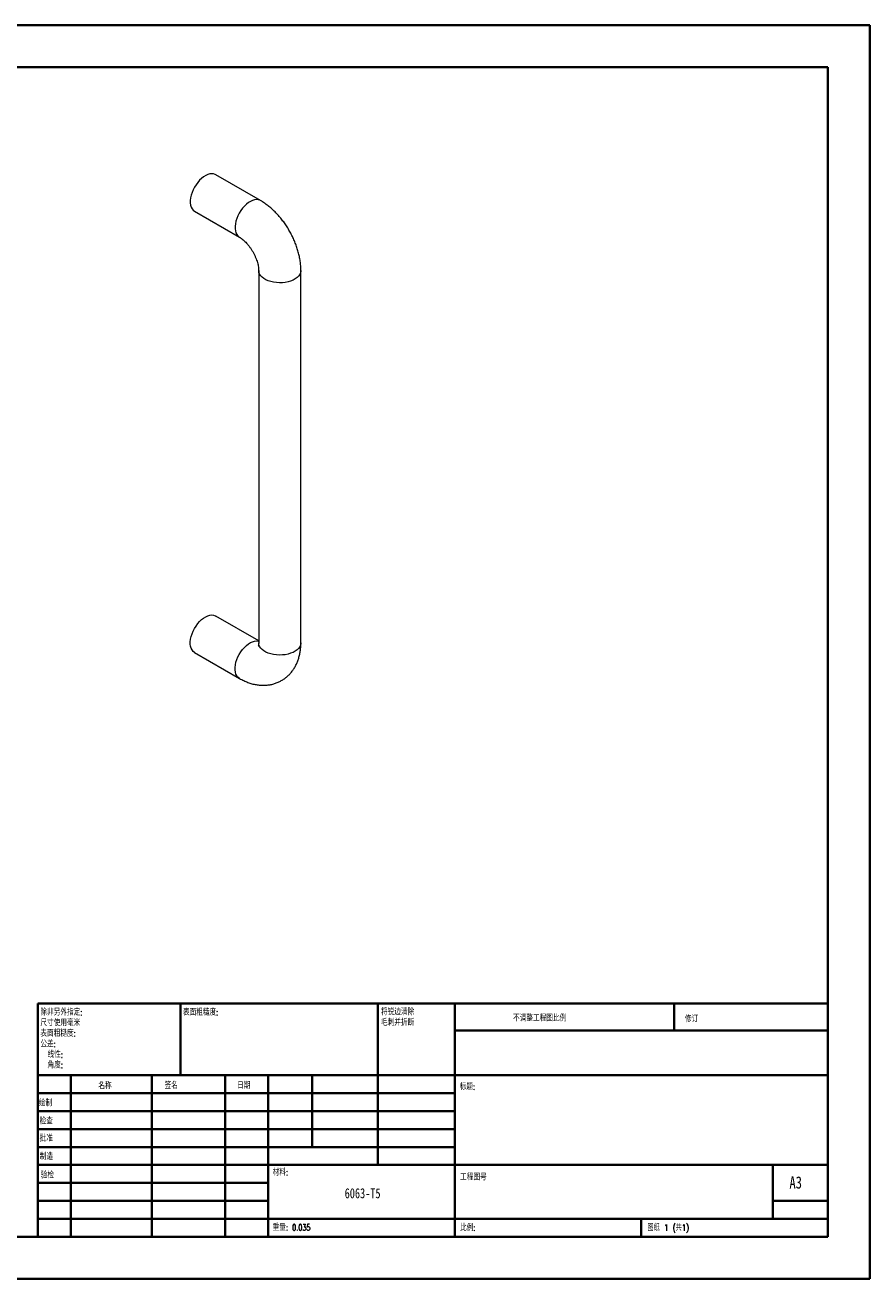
# Model space of a CAD drawing. Header units: millimetres. Extents: x 0 to 420, y 0 to 297.
# Tile 2 of 2: x 220 to 420, y 0 to 297. Entities that reach past the tile are written whole.
import ezdxf

# ---------------------------------------------------------------- set-up
doc = ezdxf.new("R2010")
doc.units = ezdxf.units.MM
doc.styles.add('SLDTEXTSTYLE0', font='TXT', dxfattribs={"width": 0.75, "bigfont": 'bigfont'})
doc.styles.add('SLDTEXTSTYLE1', font='TXT', dxfattribs={"width": 0.75})
doc.styles.add('SLDTEXTSTYLE2', font='TXT', dxfattribs={"width": 0.694444, "bigfont": 'bigfont'})

# ---------------------------------------------------------------- blocks, each defined once
blk = doc.blocks.new('SW_NOTE_0')
at = {"color": 0, "linetype": 'Continuous', "lineweight": 0, "char_height": 1.5, "attachment_point": 1, "style": 'SLDTEXTSTYLE0'}
for s, insert in [('\\M+18FAB锐边\\M+190B4\\M+18F9C', (0, 1.93)), ('\\M+196D1\\M+18E68\\M+19BF3\\M+190DC\\M+19266', (0, -0.57))]:
    blk.add_mtext(s, dxfattribs=dict(at, insert=insert))
blk = doc.blocks.new('SW_NOTE_1')
at = {"color": 0, "linetype": 'Continuous', "lineweight": 0, "char_height": 1.5, "attachment_point": 1, "style": 'SLDTEXTSTYLE0'}
for s, insert in [('\\M+18F9C\\M+194F1另\\M+18A4F\\M+18E77\\M+192E8:', (0, 1.93)), ('\\M+18EDA\\M+190A1\\M+18E67\\M+19770\\M+19F7C\\M+195C4', (0, -0.57)), ('\\M+1955C\\M+196CA\\M+19165糙\\M+19378:', (0, -3.07)), ('\\M+18CF6\\M+18DB7:', (0, -5.57)), ('线\\M+190AB:', (1.69, -8.07)), ('\\M+18A70\\M+19378:', (1.69, -10.57))]:
    blk.add_mtext(s, dxfattribs=dict(at, insert=insert))

msp = doc.modelspace()

# ---------------------------------------------------------------- linework, layer by layer
at = {"color": 7, "linetype": 'Continuous', "lineweight": 40}
for p, q in [((0.08, 297.21), (420.08, 297.21)), ((420.08, 0.21), (420.08, 297.21)), ((25.08, 287.21), (410.08, 287.21)), ((410.08, 287.21), (410.08, 10.21)), ((222.88, 65.46), (410.08, 65.46)), ((222.88, 65.46), (222.88, 10.21)), ((256.68, 48.46), (256.68, 65.46)), ((303.48, 65.46), (303.48, 27.21)), ((321.68, 65.46), (321.68, 10.21)), ((373.68, 59.09), (373.68, 65.46)), ((410.08, 59.09), (321.68, 59.09)), ((410.08, 48.46), (222.88, 48.46)), ((230.68, 48.46), (230.68, 10.21)), ((249.87, 48.46), (249.87, 10.21)), ((267.28, 48.46), (267.28, 10.21)), ((277.48, 10.21), (277.48, 48.46)), ((287.88, 31.46), (287.88, 48.46)), ((321.68, 44.21), (222.88, 44.21)), ((321.68, 39.96), (222.88, 39.96)), ((321.68, 35.71), (222.88, 35.71)), ((321.68, 31.46), (222.88, 31.46)), ((277.48, 27.21), (222.88, 27.21)), ((277.48, 27.21), (410.08, 27.21)), ((397.08, 14.46), (397.08, 27.21)), ((277.48, 22.96), (222.88, 22.96)), ((277.48, 18.71), (222.88, 18.71)), ((410.08, 18.71), (397.08, 18.71)), ((222.88, 14.46), (410.08, 14.46)), ((365.88, 10.21), (365.88, 14.46)), ((25.08, 10.21), (410.08, 10.21)), ((0.08, 0.21), (420.08, 0.21))]:
    msp.add_line(p, q, dxfattribs=at)
at = {"color": 7, "linetype": 'Continuous', "lineweight": 15}
for p, q in [((275.64, 255.64), (265.03, 261.76)), ((260.03, 253.1), (270.64, 246.98)), ((275.21, 239.06), (275.21, 150.87)), ((285.21, 150.87), (285.21, 239.06)), ((275.21, 151.37), (265.03, 157.24)), ((260.03, 148.58), (270.64, 142.46))]:
    msp.add_line(p, q, dxfattribs=at)
at = {"color": 7, "linetype": 'Continuous', "lineweight": 15, "flags": 128}
for points in [[(265.03, 261.76), (264.89, 261.83), (264.51, 261.96), (264.08, 261.99), (263.62, 261.94), (263.14, 261.8), (262.65, 261.58), (262.16, 261.28), (261.67, 260.9), (261.2, 260.45), (260.76, 259.95), (260.35, 259.39), (259.99, 258.8), (259.67, 258.18), (259.41, 257.54), (259.21, 256.91), (259.07, 256.28), (259, 255.68), (259, 255.11), (259.07, 254.58), (259.21, 254.12), (259.41, 253.71), (259.67, 253.38), (259.99, 253.13), (260.03, 253.1)], [(260.03, 148.58), (259.99, 148.61), (259.67, 148.86), (259.41, 149.19), (259.21, 149.6), (259.07, 150.07), (259, 150.59), (259, 151.16), (259.07, 151.77), (259.21, 152.39), (259.41, 153.03), (259.67, 153.66), (259.99, 154.28), (260.35, 154.87), (260.76, 155.43), (261.2, 155.93), (261.67, 156.38), (262.16, 156.76), (262.65, 157.06), (263.14, 157.29), (263.62, 157.43), (264.08, 157.48), (264.51, 157.44), (264.89, 157.31), (265.03, 157.24)]]:
    msp.add_lwpolyline(points, dxfattribs=at)
at = {"color": 8, "linetype": 'Continuous', "lineweight": 15, "flags": 128}
for points in [[(275.64, 255.63), (275.5, 255.71), (275.11, 255.83), (274.69, 255.87), (274.23, 255.82), (273.75, 255.68), (273.26, 255.46), (272.77, 255.15), (272.28, 254.77), (271.81, 254.33), (271.37, 253.82), (270.96, 253.27), (270.59, 252.67), (270.28, 252.06), (270.01, 251.42), (269.81, 250.79), (269.68, 250.16), (269.61, 249.56), (269.61, 248.99), (269.68, 248.46), (269.81, 247.99), (270.01, 247.59), (270.28, 247.26), (270.59, 247), (270.64, 246.98)], [(285.21, 239.06), (285.2, 238.91), (285.11, 238.51), (284.93, 238.12), (284.66, 237.75), (284.3, 237.4), (283.86, 237.09), (283.35, 236.82), (282.78, 236.59), (282.16, 236.4), (281.5, 236.27), (280.82, 236.19), (280.12, 236.17), (279.42, 236.21), (278.74, 236.3), (278.09, 236.44), (277.48, 236.64), (276.93, 236.88), (276.43, 237.17), (276.01, 237.49), (275.68, 237.84), (275.43, 238.22), (275.27, 238.61), (275.21, 239.01), (275.21, 239.06)], [(270.64, 142.46), (270.59, 142.49), (270.28, 142.74), (270.01, 143.07), (269.81, 143.48), (269.68, 143.94), (269.61, 144.47), (269.61, 145.04), (269.68, 145.64), (269.81, 146.27), (270.01, 146.9), (270.28, 147.54), (270.59, 148.16), (270.96, 148.75), (271.37, 149.3), (271.81, 149.81), (272.28, 150.26), (272.77, 150.64), (273.26, 150.94), (273.75, 151.16), (274.23, 151.3), (274.69, 151.35), (275.11, 151.32), (275.21, 151.29)], [(285.21, 150.87), (285.2, 150.72), (285.11, 150.32), (284.93, 149.93), (284.66, 149.56), (284.3, 149.22), (283.86, 148.9), (283.35, 148.63), (282.78, 148.4), (282.16, 148.22), (281.5, 148.08), (280.82, 148.01), (280.12, 147.99), (279.42, 148.02), (278.74, 148.11), (278.09, 148.26), (277.48, 148.45), (276.93, 148.69), (276.43, 148.98), (276.01, 149.3), (275.68, 149.65), (275.43, 150.03), (275.27, 150.42), (275.21, 150.82), (275.21, 150.87)]]:
    msp.add_lwpolyline(points, dxfattribs=at)
at = {"color": 7, "linetype": 'Continuous', "lineweight": 15}
for points, knots in [([(285.21, 239.06), (285.2, 239.26), (285.2, 239.82), (285.12, 240.74), (284.97, 241.82), (284.74, 242.9), (284.45, 243.98), (284.1, 245.06), (283.68, 246.12), (283.21, 247.16), (282.68, 248.17), (282.1, 249.16), (281.47, 250.12), (280.79, 251.04), (280.07, 251.92), (279.3, 252.75), (278.5, 253.53), (277.65, 254.26), (276.79, 254.91), (276.11, 255.36), (275.73, 255.58), (275.64, 255.64)], [0, 0, 0, 0, 0.032558, 0.088802, 0.145075, 0.201325, 0.257422, 0.313315, 0.369009, 0.424545, 0.479987, 0.53541, 0.590893, 0.646498, 0.702311, 0.758416, 0.814885, 0.871772, 0.929088, 0.982918, 1, 1, 1, 1]), ([(270.64, 246.98), (270.69, 246.94), (270.85, 246.85), (271.14, 246.65), (271.52, 246.35), (271.92, 245.99), (272.33, 245.57), (272.74, 245.09), (273.14, 244.57), (273.52, 244.01), (273.88, 243.41), (274.2, 242.8), (274.48, 242.18), (274.72, 241.56), (274.91, 240.97), (275.05, 240.41), (275.15, 239.9), (275.2, 239.43), (275.2, 239.18), (275.21, 239.06)], [0, 0, 0, 0, 0.030846, 0.087698, 0.145416, 0.204314, 0.264348, 0.325386, 0.387246, 0.449712, 0.512552, 0.575527, 0.638343, 0.700745, 0.762516, 0.823465, 0.883447, 0.942389, 1, 1, 1, 1]), ([(270.64, 142.46), (270.81, 142.36), (271.31, 142.08), (272.13, 141.7), (273.11, 141.33), (274.09, 141.06), (275.07, 140.89), (276.04, 140.81), (276.98, 140.84), (277.89, 140.95), (278.76, 141.15), (279.59, 141.44), (280.38, 141.81), (281.12, 142.25), (281.8, 142.76), (282.42, 143.33), (282.99, 143.97), (283.5, 144.66), (283.94, 145.4), (284.33, 146.2), (284.64, 147.05), (284.89, 147.94), (285.07, 148.88), (285.19, 149.86), (285.2, 150.54), (285.21, 150.87)], [0, 0, 0, 0, 0.028347, 0.077953, 0.127393, 0.176073, 0.22369, 0.270078, 0.31521, 0.359169, 0.402108, 0.44421, 0.48567, 0.526687, 0.567452, 0.608116, 0.648885, 0.68997, 0.731581, 0.773918, 0.817161, 0.861445, 0.90683, 0.953277, 1, 1, 1, 1]), ([(275.21, 150.87), (275.21, 150.81), (275.2, 150.64), (275.18, 150.41), (275.15, 150.23), (275.12, 150.13), (275.12, 150.13), (275.12, 150.13)], [0, 0, 0, 0, 0.125719, 0.3563305, 0.5873482, 0.8206609, 1, 1, 1, 1])]:
    msp.add_open_spline(points, degree=3, knots=knots, dxfattribs=at)

# ---------------------------------------------------------------- block references
at = {"color": 7, "linetype": 'Continuous', "lineweight": 0}
for name, p in [('SW_NOTE_1', (223.47, 62.2)), ('SW_NOTE_0', (304.19, 62.28))]:
    msp.add_blockref(name, p, dxfattribs=at)

# ---------------------------------------------------------------- texts
for s, insert, char_height, attachment_point, style in [('\\M+1955C\\M+196CA\\M+19165糙\\M+19378:', (257.25, 64.13), 1.5, 1, 'SLDTEXTSTYLE0'), ('\\M+19573调\\M+190AE\\M+18D48\\M+192F6图\\M+194E4\\M+197E1', (335.49, 62.75), 1.5, 1, 'SLDTEXTSTYLE0'), ('\\M+18F43订', (376.21, 62.55), 1.5, 1, 'SLDTEXTSTYLE0'), ('\\M+196BC\\M+18FCC', (237.2, 46.72), 1.5, 1, 'SLDTEXTSTYLE0'), ('签\\M+196BC', (252.91, 46.78), 1.5, 1, 'SLDTEXTSTYLE0'), ('\\M+193FA\\M+18AFA', (270.09, 46.79), 1.5, 1, 'SLDTEXTSTYLE0'), ('标题:', (322.84, 46.49), 1.5, 1, 'SLDTEXTSTYLE0'), ('绘\\M+190A7', (223.09, 42.64), 1.5, 1, 'SLDTEXTSTYLE0'), ('检查', (223.29, 38.37), 1.5, 1, 'SLDTEXTSTYLE0'), ('\\M+194E1\\M+18F79', (223.28, 34.28), 1.5, 1, 'SLDTEXTSTYLE0'), ('\\M+190A7\\M+191A2', (223.33, 29.95), 1.5, 1, 'SLDTEXTSTYLE0'), ('验检', (223.55, 25.56), 1.5, 1, 'SLDTEXTSTYLE0'), ('\\M+18DDE\\M+197BF:', (278.52, 26.2), 1.5, 1, 'SLDTEXTSTYLE0'), ('\\M+18D48\\M+192F6图\\M+18D86', (322.95, 25.08), 1.5, 1, 'SLDTEXTSTYLE0'), ('A3', (401, 24.52), 2.91, 1, 'SLDTEXTSTYLE1'), ('6063-T5', (299.84, 21.7), 2.381, 2, 'SLDTEXTSTYLE1'), ('\\M+18F64\\M+197CA: 0.035', (278.5, 13.16), 1.4986, 1, 'SLDTEXTSTYLE0'), ('\\M+194E4\\M+197E1:', (322.95, 13.11), 1.5, 1, 'SLDTEXTSTYLE0'), ('图纸 1 (\\M+18BA41)', (367.36, 13.11), 1.5, 1, 'SLDTEXTSTYLE2')]:
    msp.add_mtext(s, dxfattribs=dict(at, insert=insert, char_height=char_height, attachment_point=attachment_point, style=style))

doc.saveas('drawing.dxf')
